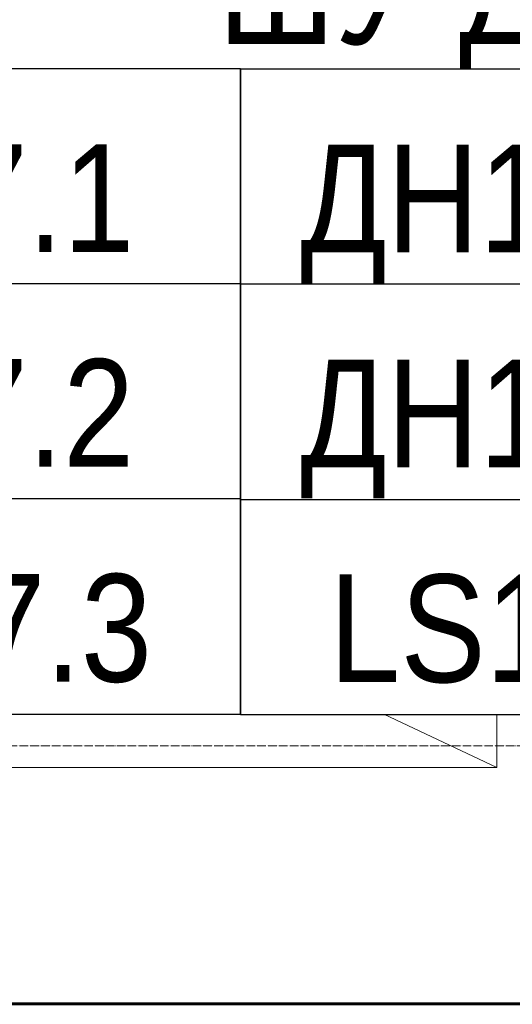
# Model space of a CAD drawing. Header units: millimetres. Extents: x 2069 to 83669, y 801 to 118701.
# Tile 95 of 145: x 72959 to 74103, y 26554 to 28840. Entities that reach past the tile are written whole.
import ezdxf
from ezdxf import colors
from ezdxf.entities.mleader import LeaderData, LeaderLine
from ezdxf.enums import TextEntityAlignment as Align
from ezdxf.math import Vec2, Vec3

# ---------------------------------------------------------------- set-up
doc = ezdxf.new("R2010")
doc.units = ezdxf.units.MM
doc.set_wipeout_variables(frame=1)
doc.linetypes.add('ADSK_Линия сетки', pattern=[25, 20, -2.5, 0, -2.5])
for name, color, linetype, lineweight in [('КИП_выноска', 6, 'Continuous', 25), ('Оси', 7, 'Continuous', 9), ('Парковка', 7, 'Continuous', 18), ('Стены разрез', 7, 'Continuous', 40)]:
    doc.layers.add(name, color=color, linetype=linetype, lineweight=lineweight)
doc.styles.add('Arial', font='arial.ttf', dxfattribs={"width": 0.85, "height": 350})
doc.styles.add('GOST 2.304', font='simplex.shx', dxfattribs={"width": 0.65, "oblique": 15})
doc.styles.get("Standard").update_dxf_attribs({"font": 'arial.ttf'})

# ---------------------------------------------------------------- blocks, each defined once
blk = doc.blocks.new('199_Парковочные места 3 класса и МГН - Средний класс-V11-Оборудование_B2_-11_400__На лист секция 6_-11_400')
at = {"layer": 'Парковка', "color": 253, "true_color": 0xaaaaaa}
for p, q in [((0, 0), (2500, 5300)), ((2500, 5300), (0, 5300)), ((2500, 0), (2500, 5300)), ((2150, 4735), (2150, 4775)), ((2150, 4775), (2250, 4775)), ((2250, 4625), (2250, 4775)), ((300, 4735), (2200, 4735)), ((300, 4665), (2200, 4665)), ((2150, 4625), (2150, 4665)), ((2150, 4625), (2250, 4625))]:
    blk.add_line(p, q, dxfattribs=at)
blk.add_arc((2200, 4700), 35, 270, 90, dxfattribs=at)
blk = doc.blocks.new('135_SLK_GD_AR_rvt-1-Оборудование_B2_-11_400__На лист секция 6_-11_400')
at = {"layer": 'Стены разрез', "color": 253, "true_color": 0xaaaaaa}
for p, q in [((-12980534.6, -9264298.3), (-12997059.7, -9264298.3)), ((-12995479.7, -9264300.3), (-12980533.1, -9264300.3))]:
    blk.add_line(p, q, dxfattribs=at)
at = {"layer": 'Парковка', "color": 253, "lineweight": 18, "true_color": 0xaaaaaa, "rotation": 270.0000000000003}
blk.add_blockref('199_Парковочные места 3 класса и МГН - Средний класс-V11-Оборудование_B2_-11_400__На лист секция 6_-11_400', (-12989499.7, -9261250.3), dxfattribs=at)
blk = doc.blocks.new('135_SLK_GD_KR_rvt-1-Оборудование_B2_-11_400__На лист секция 6_-11_400')
at = {"layer": 'Стены разрез', "color": 253, "true_color": 0xaaaaaa}
blk.add_line((-12980533.1, -9264300.3), (-12997059.7, -9264300.3), dxfattribs=at)
blk = doc.blocks.new('A$C946fac60')
at = {"layer": 'Оси', "color": 253, "linetype": 'ADSK_Линия сетки', "true_color": 0xaaaaaa}
blk.add_line((78533.6, 4331.6), (800, 4331.6), dxfattribs=at)
at = {"lineweight": 5}
for name in ['135_SLK_GD_KR_rvt-1-Оборудование_B2_-11_400__На лист секция 6_-11_400', '135_SLK_GD_AR_rvt-1-Оборудование_B2_-11_400__На лист секция 6_-11_400']:
    blk.add_blockref(name, (13055312.4, 9268031.9), dxfattribs=at)
blk = doc.blocks.new('_None')
blk = doc.blocks.new('*U216')
at = {"color": 0, "linetype": 'Continuous', "lineweight": 30, "ltscale": 75, "width": 0.85, "flags": 104}
blk.add_attdef('ПРИМЕЧАНИЕ_1', text='', height=2.5, dxfattribs=at).set_placement((8, 3.611), align=Align.BOTTOM_CENTER)
at = {"color": 0, "lineweight": 30, "width": 0.85, "flags": 104}
blk.add_attdef('ПРИМЕЧАНИЕ_2', text='', height=2.5, dxfattribs=at).set_placement((8, -7.53), align=Align.BOTTOM_CENTER)
at = {"color": 0, "lineweight": 30, "style": 'GOST 2.304', "width": 0.85}
for tag, p in [('ИМЯ_КАБЕЛЯ_2', (8, -7.5)), ('ИМЯ_КАБЕЛЯ_3', (8, -12.5)), ('ИМЯ_КАБЕЛЯ_4', (8, -17.5)), ('ИМЯ_КАБЕЛЯ_5', (8, -22.5)), ('ИМЯ_КАБЕЛЯ_6', (8, -27.5)), ('ИМЯ_КАБЕЛЯ_7', (8, -32.5)), ('ИМЯ_КАБЕЛЯ_8', (8, -37.5)), ('ИМЯ_КАБЕЛЯ_9', (8, -42.5))]:
    blk.add_attdef(tag, text='', height=2.5, dxfattribs=at).set_placement(p, align=Align.BOTTOM_CENTER)
at = {"linetype": 'Continuous'}
blk.add_wipeout([(0, 2.5), (16, 2.5), (16, -2.5), (0, -2.5)], dxfattribs=at)
at = {"color": 0}
blk.add_line((0, -2.5), (0, 0), dxfattribs=at)
at = {"color": 0, "linetype": 'Continuous'}
blk.add_lwpolyline([(0, -2.5), (16, -2.5), (16, 2.5), (0, 2.5)], close=True, dxfattribs=at)
at = {"color": 0, "lineweight": 30, "style": 'GOST 2.304', "width": 0.85}
blk.add_attdef('ИМЯ_КАБЕЛЯ_1', text='', height=2.5, dxfattribs=at).set_placement((8, -2.5), align=Align.BOTTOM_CENTER)

msp = doc.modelspace()

# ---------------------------------------------------------------- block references
msp.add_blockref('A$C946fac60', (2954.3, 22822.3))

# ---------------------------------------------------------------- next in the draw order: leaders
at = {"layer": 'КИП_выноска'}
ml = msp.add_multileader_mtext('Standard', dxfattribs=at)
ml.set_content('ШУ-ДН1.17', color=256, style='Arial')
ml.set_leader_properties(color=256, linetype='ByLayer', lineweight=-1)
ml.set_arrow_properties(name='NONE')
ml.build(insert=Vec2(0, 0))
ml.multileader.update_dxf_attribs({"has_dogleg": 0, "text_left_attachment_type": 6, "text_right_attachment_type": 6, "dogleg_length": 0.5, "arrow_head_size": 300})
ctx = ml.context
ctx.base_point, ctx.char_height, ctx.arrow_head_size, ctx.landing_gap_size, ctx.plane_origin = Vec3(73356.6, 28724.8), 250, 300, 100, Vec3(74123.9, 29072.8)
ctx.left_attachment, ctx.right_attachment, ctx.text_align_type = 6, 6, 2
notes = []
notes.append((ctx, [(1, (1, 1, 0), (75073, 28724.8), (-1, 0), 0.5, [(0, [(77573.9, 27933.3)], 0, [])])]))
ctx.mtext.insert, ctx.mtext.alignment, ctx.mtext.flow_direction = Vec3(74972.5, 29033.1), 3, 5
ctx.mtext.has_bg_fill, ctx.mtext.bg_color, ctx.mtext.bg_scale_factor, ctx.mtext.bg_transparency, ctx.mtext.use_window_bg_color = 1, -1027028792, 1.5, 0, 1
for ctx, leaders in notes:
    for number, flags, end, landing, length, lines in leaders:
        leader = LeaderData()
        leader.index, (leader.has_last_leader_line, leader.has_dogleg_vector, leader.attachment_direction) = number, flags
        leader.last_leader_point, leader.dogleg_vector, leader.dogleg_length = Vec3(end), Vec3(landing), length
        for number, points, colour, breaks in lines:
            line = LeaderLine()
            line.index, line.vertices, line.color, line.breaks = number, Vec3.list(points), colors.encode_raw_color(colour), breaks
            leader.lines.append(line)
        ctx.leaders.append(leader)

# ---------------------------------------------------------------- next in the draw order: block references
ref = msp.add_blockref('*U216', (71872.5, 28475.8), dxfattribs=dict(at, xscale=100, yscale=100, zscale=100))
ref.add_attrib('ИМЯ_КАБЕЛЯ_1', 'LS1.17.1 ', dxfattribs={"layer": '0', "color": 0, "lineweight": 30, "height": 250, "style": 'Arial', "width": 0.85}).set_placement((72672.5, 28225.8), align=Align.BOTTOM_CENTER)

# ---------------------------------------------------------------- next in the draw order: block references
ref = msp.add_blockref('*U216', (71872.5, 27976.8), dxfattribs=dict(at, xscale=100, yscale=100, zscale=100))
ref.add_attrib('ИМЯ_КАБЕЛЯ_1', 'LS1.17.2 ', dxfattribs={"layer": '0', "color": 0, "lineweight": 30, "height": 250, "style": 'Arial', "width": 0.85}).set_placement((72672.5, 27726.8), align=Align.BOTTOM_CENTER)

# ---------------------------------------------------------------- next in the draw order: block references
ref = msp.add_blockref('*U216', (71872.5, 27477.8), dxfattribs=dict(at, xscale=100, yscale=100, zscale=100))
ref.add_attrib('ИМЯ_КАБЕЛЯ_1', 'LS1.17.3', dxfattribs={"layer": '0', "color": 0, "lineweight": 30, "height": 250, "style": 'Arial', "width": 0.85}).set_placement((72672.5, 27227.8), align=Align.BOTTOM_CENTER)

# ---------------------------------------------------------------- next in the draw order: block references
ref = msp.add_blockref('*U216', (73472.5, 27476.8), dxfattribs=dict(at, xscale=100, yscale=100, zscale=100))
ref.add_attrib('ИМЯ_КАБЕЛЯ_1', 'LS1.17.4', dxfattribs={"layer": '0', "color": 0, "lineweight": 30, "height": 250, "style": 'Arial', "width": 0.85}).set_placement((74272.5, 27226.8), align=Align.BOTTOM_CENTER)

# ---------------------------------------------------------------- next in the draw order: block references
ref = msp.add_blockref('*U216', (73472.5, 28474.8), dxfattribs=dict(at, xscale=100, yscale=100, zscale=100))
ref.add_attrib('ИМЯ_КАБЕЛЯ_1', 'ДН1.17.1 ', dxfattribs={"layer": '0', "color": 0, "lineweight": 30, "height": 250, "style": 'Arial', "width": 0.85}).set_placement((74272.5, 28224.8), align=Align.BOTTOM_CENTER)

# ---------------------------------------------------------------- next in the draw order: block references
ref = msp.add_blockref('*U216', (73472.5, 27975.8), dxfattribs=dict(at, xscale=100, yscale=100, zscale=100))
ref.add_attrib('ИМЯ_КАБЕЛЯ_1', 'ДН1.17.2 ', dxfattribs={"layer": '0', "color": 0, "lineweight": 30, "height": 250, "style": 'Arial', "width": 0.85}).set_placement((74272.5, 27725.8), align=Align.BOTTOM_CENTER)

doc.saveas('drawing.dxf')
